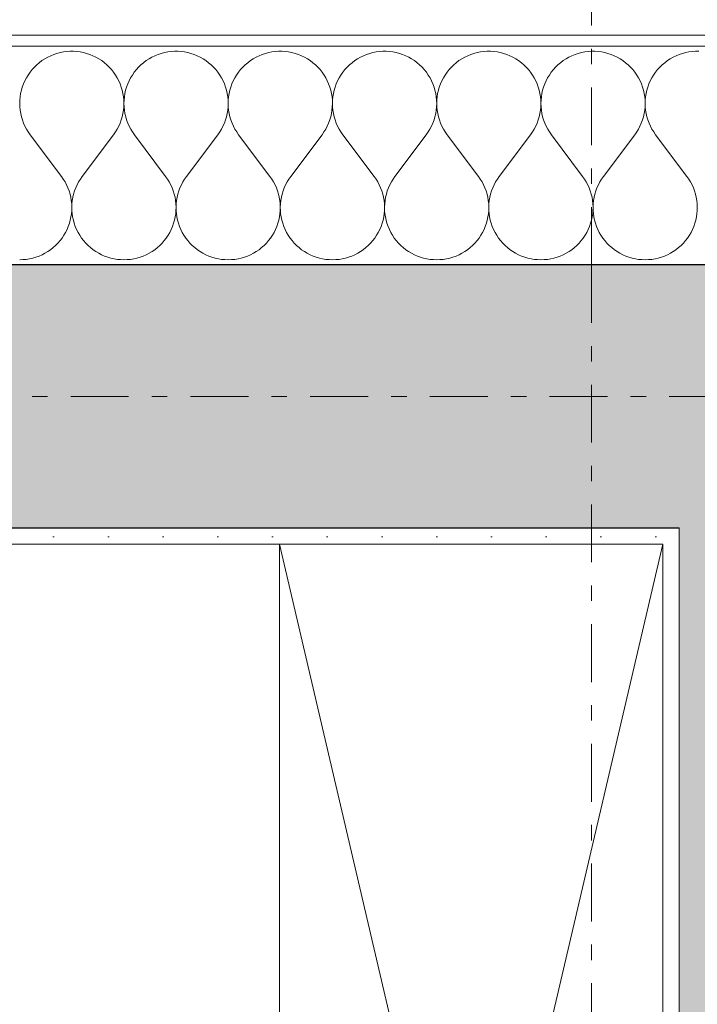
# Model space of a CAD drawing. Extents: x 100 to 2982, y 37 to 2050.
# Tile 112 of 130: x 1646 to 1707, y 1734 to 1824. Entities that reach past the tile are written whole.
import ezdxf
from ezdxf.xclip import XClip

# ---------------------------------------------------------------- set-up
doc = ezdxf.new("R2010")
doc.units = 0
doc.header["$MEASUREMENT"] = 0
doc.header["$XCLIPFRAME"] = 0
doc.linetypes.add('Przerywana podwójnie', pattern=[54.680554, 26.458333, -10.583333, 7.055556, -10.583333])
for name, color, linetype in [('330-W Wyposażenie', 7, 'Continuous'), ('410-K Osie', 7, 'Continuous'), ('420-K Ściany', 7, 'Continuous'), ('820-G Rysunki Obrazki', 7, 'Continuous'), ('A_ŚCIANY NOŚNE', 7, 'Continuous')]:
    doc.layers.add(name, color=color, linetype=linetype)
pattern_1 = [(0, (-18316.349, -206.5255), (0, 8.660254), [0, -5]), (0, (-18313.849, -202.195), (0, 8.660254), [0, -5])]

# ---------------------------------------------------------------- blocks, each defined once
blk = doc.blocks.new('*X25')
at = {"layer": '420-K Ściany', "color": 174, "linetype": 'Continuous', "lineweight": 5, "ltscale": 0.2}
for p, q in [((1648.388, 1820.624), (1648.113, 1820.492)), ((1648.672, 1820.739), (1648.388, 1820.624)), ((1648.962, 1820.835), (1648.672, 1820.739)), ((1649.257, 1820.913), (1648.962, 1820.835)), ((1649.557, 1820.972), (1649.257, 1820.913)), ((1649.86, 1821.011), (1649.557, 1820.972)), ((1650.165, 1821.03), (1649.86, 1821.011)), ((1650.471, 1821.03), (1650.165, 1821.03)), ((1650.776, 1821.011), (1650.471, 1821.03)), ((1651.079, 1820.972), (1650.776, 1821.011)), ((1651.379, 1820.913), (1651.079, 1820.972)), ((1651.674, 1820.835), (1651.379, 1820.913)), ((1651.964, 1820.739), (1651.674, 1820.835)), ((1652.247, 1820.624), (1651.964, 1820.739)), ((1652.523, 1820.492), (1652.247, 1820.624)), ((1657.912, 1820.624), (1657.637, 1820.492)), ((1658.195, 1820.739), (1657.912, 1820.624)), ((1658.485, 1820.835), (1658.195, 1820.739)), ((1658.781, 1820.913), (1658.485, 1820.835)), ((1659.081, 1820.972), (1658.781, 1820.913)), ((1659.384, 1821.011), (1659.081, 1820.972)), ((1659.689, 1821.03), (1659.384, 1821.011)), ((1659.994, 1821.03), (1659.689, 1821.03)), ((1660.299, 1821.011), (1659.994, 1821.03)), ((1660.602, 1820.972), (1660.299, 1821.011)), ((1660.902, 1820.913), (1660.602, 1820.972)), ((1661.198, 1820.835), (1660.902, 1820.913)), ((1661.488, 1820.739), (1661.198, 1820.835)), ((1661.771, 1820.624), (1661.488, 1820.739)), ((1662.046, 1820.492), (1661.771, 1820.624)), ((1667.436, 1820.624), (1667.161, 1820.492)), ((1667.719, 1820.739), (1667.436, 1820.624)), ((1668.009, 1820.835), (1667.719, 1820.739)), ((1668.305, 1820.913), (1668.009, 1820.835)), ((1668.605, 1820.972), (1668.305, 1820.913)), ((1668.908, 1821.011), (1668.605, 1820.972)), ((1669.213, 1821.03), (1668.908, 1821.011)), ((1669.518, 1821.03), (1669.213, 1821.03)), ((1669.823, 1821.011), (1669.518, 1821.03)), ((1670.126, 1820.972), (1669.823, 1821.011)), ((1670.426, 1820.913), (1670.126, 1820.972)), ((1670.722, 1820.835), (1670.426, 1820.913)), ((1671.012, 1820.739), (1670.722, 1820.835)), ((1671.295, 1820.624), (1671.012, 1820.739)), ((1671.57, 1820.492), (1671.295, 1820.624)), ((1676.96, 1820.624), (1676.685, 1820.492)), ((1677.243, 1820.739), (1676.96, 1820.624)), ((1677.533, 1820.835), (1677.243, 1820.739)), ((1677.829, 1820.913), (1677.533, 1820.835)), ((1678.128, 1820.972), (1677.829, 1820.913)), ((1678.431, 1821.011), (1678.128, 1820.972)), ((1678.736, 1821.03), (1678.431, 1821.011)), ((1679.042, 1821.03), (1678.736, 1821.03)), ((1679.347, 1821.011), (1679.042, 1821.03)), ((1679.65, 1820.972), (1679.347, 1821.011)), ((1679.95, 1820.913), (1679.65, 1820.972)), ((1680.246, 1820.835), (1679.95, 1820.913)), ((1680.536, 1820.739), (1680.246, 1820.835)), ((1680.819, 1820.624), (1680.536, 1820.739)), ((1681.094, 1820.492), (1680.819, 1820.624)), ((1686.484, 1820.624), (1686.208, 1820.492)), ((1686.767, 1820.739), (1686.484, 1820.624)), ((1687.057, 1820.835), (1686.767, 1820.739)), ((1687.352, 1820.913), (1687.057, 1820.835)), ((1687.652, 1820.972), (1687.352, 1820.913)), ((1687.955, 1821.011), (1687.652, 1820.972)), ((1688.26, 1821.03), (1687.955, 1821.011)), ((1688.566, 1821.03), (1688.26, 1821.03)), ((1688.871, 1821.011), (1688.566, 1821.03)), ((1689.174, 1820.972), (1688.871, 1821.011)), ((1689.474, 1820.913), (1689.174, 1820.972)), ((1689.769, 1820.835), (1689.474, 1820.913)), ((1690.059, 1820.739), (1689.769, 1820.835)), ((1690.343, 1820.624), (1690.059, 1820.739)), ((1690.618, 1820.492), (1690.343, 1820.624)), ((1696.007, 1820.624), (1695.732, 1820.492)), ((1696.291, 1820.739), (1696.007, 1820.624)), ((1696.581, 1820.835), (1696.291, 1820.739)), ((1696.876, 1820.913), (1696.581, 1820.835)), ((1697.176, 1820.972), (1696.876, 1820.913)), ((1697.479, 1821.011), (1697.176, 1820.972)), ((1697.784, 1821.03), (1697.479, 1821.011)), ((1698.09, 1821.03), (1697.784, 1821.03)), ((1698.395, 1821.011), (1698.09, 1821.03)), ((1698.698, 1820.972), (1698.395, 1821.011)), ((1698.998, 1820.913), (1698.698, 1820.972)), ((1699.293, 1820.835), (1698.998, 1820.913)), ((1699.583, 1820.739), (1699.293, 1820.835)), ((1699.866, 1820.624), (1699.583, 1820.739)), ((1700.142, 1820.492), (1699.866, 1820.624)), ((1705.531, 1820.624), (1705.256, 1820.492)), ((1705.814, 1820.739), (1705.531, 1820.624)), ((1706.104, 1820.835), (1705.814, 1820.739)), ((1706.4, 1820.913), (1706.104, 1820.835)), ((1706.7, 1820.972), (1706.4, 1820.913)), ((1707.003, 1821.011), (1706.7, 1820.972)), ((1707.308, 1821.03), (1707.003, 1821.011)), ((1707.613, 1821.03), (1707.308, 1821.03)), ((1647.114, 1819.793), (1646.894, 1819.581)), ((1647.346, 1819.992), (1647.114, 1819.793)), ((1647.591, 1820.175), (1647.346, 1819.992)), ((1647.847, 1820.341), (1647.591, 1820.175)), ((1648.113, 1820.492), (1647.847, 1820.341)), ((1652.789, 1820.341), (1652.523, 1820.492)), ((1653.045, 1820.175), (1652.789, 1820.341)), ((1653.289, 1819.992), (1653.045, 1820.175)), ((1653.522, 1819.793), (1653.289, 1819.992)), ((1653.741, 1819.581), (1653.522, 1819.793)), ((1656.637, 1819.793), (1656.418, 1819.581)), ((1656.87, 1819.992), (1656.637, 1819.793)), ((1657.115, 1820.175), (1656.87, 1819.992)), ((1657.371, 1820.341), (1657.115, 1820.175)), ((1657.637, 1820.492), (1657.371, 1820.341)), ((1662.313, 1820.341), (1662.046, 1820.492)), ((1662.569, 1820.175), (1662.313, 1820.341)), ((1662.813, 1819.992), (1662.569, 1820.175)), ((1663.046, 1819.793), (1662.813, 1819.992)), ((1663.265, 1819.581), (1663.046, 1819.793)), ((1666.161, 1819.793), (1665.942, 1819.581)), ((1666.394, 1819.992), (1666.161, 1819.793)), ((1666.639, 1820.175), (1666.394, 1819.992)), ((1666.895, 1820.341), (1666.639, 1820.175)), ((1667.161, 1820.492), (1666.895, 1820.341)), ((1671.836, 1820.341), (1671.57, 1820.492)), ((1672.092, 1820.175), (1671.836, 1820.341)), ((1672.337, 1819.992), (1672.092, 1820.175)), ((1672.57, 1819.793), (1672.337, 1819.992)), ((1672.789, 1819.581), (1672.57, 1819.793)), ((1675.685, 1819.793), (1675.466, 1819.581)), ((1675.918, 1819.992), (1675.685, 1819.793)), ((1676.162, 1820.175), (1675.918, 1819.992)), ((1676.418, 1820.341), (1676.162, 1820.175)), ((1676.685, 1820.492), (1676.418, 1820.341)), ((1681.36, 1820.341), (1681.094, 1820.492)), ((1681.616, 1820.175), (1681.36, 1820.341)), ((1681.861, 1819.992), (1681.616, 1820.175)), ((1682.093, 1819.793), (1681.861, 1819.992)), ((1682.313, 1819.581), (1682.093, 1819.793)), ((1685.209, 1819.793), (1684.99, 1819.581)), ((1685.441, 1819.992), (1685.209, 1819.793)), ((1685.686, 1820.175), (1685.441, 1819.992)), ((1685.942, 1820.341), (1685.686, 1820.175)), ((1686.208, 1820.492), (1685.942, 1820.341)), ((1690.884, 1820.341), (1690.618, 1820.492)), ((1691.14, 1820.175), (1690.884, 1820.341)), ((1691.385, 1819.992), (1691.14, 1820.175)), ((1691.617, 1819.793), (1691.385, 1819.992)), ((1691.837, 1819.581), (1691.617, 1819.793)), ((1694.733, 1819.793), (1694.513, 1819.581)), ((1694.965, 1819.992), (1694.733, 1819.793)), ((1695.21, 1820.175), (1694.965, 1819.992)), ((1695.466, 1820.341), (1695.21, 1820.175)), ((1695.732, 1820.492), (1695.466, 1820.341)), ((1700.408, 1820.341), (1700.142, 1820.492)), ((1700.664, 1820.175), (1700.408, 1820.341)), ((1700.909, 1819.992), (1700.664, 1820.175)), ((1701.141, 1819.793), (1700.909, 1819.992)), ((1701.36, 1819.581), (1701.141, 1819.793)), ((1704.256, 1819.793), (1704.037, 1819.581)), ((1704.489, 1819.992), (1704.256, 1819.793)), ((1704.734, 1820.175), (1704.489, 1819.992)), ((1704.99, 1820.341), (1704.734, 1820.175)), ((1705.256, 1820.492), (1704.99, 1820.341)), ((1646.324, 1818.864), (1646.166, 1818.603)), ((1646.499, 1819.115), (1646.324, 1818.864)), ((1646.689, 1819.354), (1646.499, 1819.115)), ((1646.894, 1819.581), (1646.689, 1819.354)), ((1653.947, 1819.354), (1653.741, 1819.581)), ((1654.137, 1819.115), (1653.947, 1819.354)), ((1654.311, 1818.864), (1654.137, 1819.115)), ((1654.47, 1818.603), (1654.311, 1818.864)), ((1655.848, 1818.864), (1655.69, 1818.603)), ((1656.023, 1819.115), (1655.848, 1818.864)), ((1656.213, 1819.354), (1656.023, 1819.115)), ((1656.418, 1819.581), (1656.213, 1819.354)), ((1663.47, 1819.354), (1663.265, 1819.581)), ((1663.661, 1819.115), (1663.47, 1819.354)), ((1663.835, 1818.864), (1663.661, 1819.115)), ((1663.993, 1818.603), (1663.835, 1818.864)), ((1665.372, 1818.864), (1665.214, 1818.603)), ((1665.546, 1819.115), (1665.372, 1818.864)), ((1665.737, 1819.354), (1665.546, 1819.115)), ((1665.942, 1819.581), (1665.737, 1819.354)), ((1672.994, 1819.354), (1672.789, 1819.581)), ((1673.185, 1819.115), (1672.994, 1819.354)), ((1673.359, 1818.864), (1673.185, 1819.115)), ((1673.517, 1818.603), (1673.359, 1818.864)), ((1674.896, 1818.864), (1674.737, 1818.603)), ((1675.07, 1819.115), (1674.896, 1818.864)), ((1675.26, 1819.354), (1675.07, 1819.115)), ((1675.466, 1819.581), (1675.26, 1819.354)), ((1682.518, 1819.354), (1682.313, 1819.581)), ((1682.708, 1819.115), (1682.518, 1819.354)), ((1682.883, 1818.864), (1682.708, 1819.115)), ((1683.041, 1818.603), (1682.883, 1818.864)), ((1684.419, 1818.864), (1684.261, 1818.603)), ((1684.594, 1819.115), (1684.419, 1818.864)), ((1684.784, 1819.354), (1684.594, 1819.115)), ((1684.99, 1819.581), (1684.784, 1819.354)), ((1692.042, 1819.354), (1691.837, 1819.581)), ((1692.232, 1819.115), (1692.042, 1819.354)), ((1692.407, 1818.864), (1692.232, 1819.115)), ((1692.565, 1818.603), (1692.407, 1818.864)), ((1693.943, 1818.864), (1693.785, 1818.603)), ((1694.118, 1819.115), (1693.943, 1818.864)), ((1694.308, 1819.354), (1694.118, 1819.115)), ((1694.513, 1819.581), (1694.308, 1819.354)), ((1701.566, 1819.354), (1701.36, 1819.581)), ((1701.756, 1819.115), (1701.566, 1819.354)), ((1701.931, 1818.864), (1701.756, 1819.115)), ((1702.089, 1818.603), (1701.931, 1818.864)), ((1703.467, 1818.864), (1703.309, 1818.603)), ((1703.642, 1819.115), (1703.467, 1818.864)), ((1703.832, 1819.354), (1703.642, 1819.115)), ((1704.037, 1819.581), (1703.832, 1819.354)), ((1645.902, 1818.052), (1645.796, 1817.765)), ((1646.025, 1818.332), (1645.902, 1818.052)), ((1646.166, 1818.603), (1646.025, 1818.332)), ((1654.611, 1818.332), (1654.47, 1818.603)), ((1654.734, 1818.052), (1654.611, 1818.332)), ((1654.839, 1817.765), (1654.734, 1818.052)), ((1655.425, 1818.052), (1655.32, 1817.765)), ((1655.549, 1818.332), (1655.425, 1818.052)), ((1655.69, 1818.603), (1655.549, 1818.332)), ((1664.134, 1818.332), (1663.993, 1818.603)), ((1664.258, 1818.052), (1664.134, 1818.332)), ((1664.363, 1817.765), (1664.258, 1818.052)), ((1664.949, 1818.052), (1664.844, 1817.765)), ((1665.073, 1818.332), (1664.949, 1818.052)), ((1665.214, 1818.603), (1665.073, 1818.332)), ((1673.658, 1818.332), (1673.517, 1818.603)), ((1673.782, 1818.052), (1673.658, 1818.332)), ((1673.887, 1817.765), (1673.782, 1818.052)), ((1674.473, 1818.052), (1674.368, 1817.765)), ((1674.596, 1818.332), (1674.473, 1818.052)), ((1674.737, 1818.603), (1674.596, 1818.332)), ((1683.182, 1818.332), (1683.041, 1818.603)), ((1683.305, 1818.052), (1683.182, 1818.332)), ((1683.411, 1817.765), (1683.305, 1818.052)), ((1683.997, 1818.052), (1683.892, 1817.765)), ((1684.12, 1818.332), (1683.997, 1818.052)), ((1684.261, 1818.603), (1684.12, 1818.332)), ((1692.706, 1818.332), (1692.565, 1818.603)), ((1692.829, 1818.052), (1692.706, 1818.332)), ((1692.934, 1817.765), (1692.829, 1818.052)), ((1693.521, 1818.052), (1693.416, 1817.765)), ((1693.644, 1818.332), (1693.521, 1818.052)), ((1693.785, 1818.603), (1693.644, 1818.332)), ((1702.23, 1818.332), (1702.089, 1818.603)), ((1702.353, 1818.052), (1702.23, 1818.332)), ((1702.458, 1817.765), (1702.353, 1818.052)), ((1703.045, 1818.052), (1702.939, 1817.765)), ((1703.168, 1818.332), (1703.045, 1818.052)), ((1703.309, 1818.603), (1703.168, 1818.332)), ((1645.642, 1817.174), (1645.594, 1816.872)), ((1645.71, 1817.472), (1645.642, 1817.174)), ((1645.796, 1817.765), (1645.71, 1817.472)), ((1654.926, 1817.472), (1654.839, 1817.765)), ((1654.993, 1817.174), (1654.926, 1817.472)), ((1655.042, 1816.872), (1654.993, 1817.174)), ((1655.166, 1817.174), (1655.118, 1816.872)), ((1655.234, 1817.472), (1655.166, 1817.174)), ((1655.32, 1817.765), (1655.234, 1817.472)), ((1664.449, 1817.472), (1664.363, 1817.765)), ((1664.517, 1817.174), (1664.449, 1817.472)), ((1664.565, 1816.872), (1664.517, 1817.174)), ((1664.69, 1817.174), (1664.642, 1816.872)), ((1664.758, 1817.472), (1664.69, 1817.174)), ((1664.844, 1817.765), (1664.758, 1817.472)), ((1673.973, 1817.472), (1673.887, 1817.765)), ((1674.041, 1817.174), (1673.973, 1817.472)), ((1674.089, 1816.872), (1674.041, 1817.174)), ((1674.214, 1817.174), (1674.165, 1816.872)), ((1674.281, 1817.472), (1674.214, 1817.174)), ((1674.368, 1817.765), (1674.281, 1817.472)), ((1683.497, 1817.472), (1683.411, 1817.765)), ((1683.565, 1817.174), (1683.497, 1817.472)), ((1683.613, 1816.872), (1683.565, 1817.174)), ((1683.738, 1817.174), (1683.689, 1816.872)), ((1683.805, 1817.472), (1683.738, 1817.174)), ((1683.892, 1817.765), (1683.805, 1817.472)), ((1693.021, 1817.472), (1692.934, 1817.765)), ((1693.088, 1817.174), (1693.021, 1817.472)), ((1693.137, 1816.872), (1693.088, 1817.174)), ((1693.261, 1817.174), (1693.213, 1816.872)), ((1693.329, 1817.472), (1693.261, 1817.174)), ((1693.416, 1817.765), (1693.329, 1817.472)), ((1702.545, 1817.472), (1702.458, 1817.765)), ((1702.612, 1817.174), (1702.545, 1817.472)), ((1702.661, 1816.872), (1702.612, 1817.174)), ((1702.785, 1817.174), (1702.737, 1816.872)), ((1702.853, 1817.472), (1702.785, 1817.174)), ((1702.939, 1817.765), (1702.853, 1817.472)), ((1645.565, 1816.568), (1645.556, 1816.263)), ((1645.556, 1816.263), (1645.566, 1815.957)), ((1645.594, 1816.872), (1645.565, 1816.568)), ((1655.07, 1816.568), (1655.042, 1816.872)), ((1655.069, 1815.957), (1655.08, 1816.263)), ((1655.08, 1816.263), (1655.07, 1816.568)), ((1655.089, 1816.568), (1655.08, 1816.263)), ((1655.08, 1816.263), (1655.09, 1815.957)), ((1655.118, 1816.872), (1655.089, 1816.568)), ((1664.594, 1816.568), (1664.565, 1816.872)), ((1664.593, 1815.957), (1664.604, 1816.263)), ((1664.604, 1816.263), (1664.594, 1816.568)), ((1664.613, 1816.568), (1664.604, 1816.263)), ((1664.604, 1816.263), (1664.614, 1815.957)), ((1664.642, 1816.872), (1664.613, 1816.568)), ((1674.118, 1816.568), (1674.089, 1816.872)), ((1674.117, 1815.957), (1674.127, 1816.263)), ((1674.127, 1816.263), (1674.118, 1816.568)), ((1674.137, 1816.568), (1674.127, 1816.263)), ((1674.127, 1816.263), (1674.138, 1815.957)), ((1674.165, 1816.872), (1674.137, 1816.568)), ((1683.642, 1816.568), (1683.613, 1816.872)), ((1683.641, 1815.957), (1683.651, 1816.263)), ((1683.651, 1816.263), (1683.642, 1816.568)), ((1683.66, 1816.568), (1683.651, 1816.263)), ((1683.651, 1816.263), (1683.661, 1815.957)), ((1683.689, 1816.872), (1683.66, 1816.568)), ((1693.166, 1816.568), (1693.137, 1816.872)), ((1693.165, 1815.957), (1693.175, 1816.263)), ((1693.175, 1816.263), (1693.166, 1816.568)), ((1693.184, 1816.568), (1693.175, 1816.263)), ((1693.175, 1816.263), (1693.185, 1815.957)), ((1693.213, 1816.872), (1693.184, 1816.568)), ((1702.689, 1816.568), (1702.661, 1816.872)), ((1702.688, 1815.957), (1702.699, 1816.263)), ((1702.699, 1816.263), (1702.689, 1816.568)), ((1702.708, 1816.568), (1702.699, 1816.263)), ((1702.699, 1816.263), (1702.709, 1815.957)), ((1702.737, 1816.872), (1702.708, 1816.568)), ((1645.566, 1815.957), (1645.596, 1815.653)), ((1645.596, 1815.653), (1645.645, 1815.352)), ((1645.645, 1815.352), (1645.714, 1815.054)), ((1654.922, 1815.054), (1654.99, 1815.352)), ((1654.99, 1815.352), (1655.04, 1815.653)), ((1655.04, 1815.653), (1655.069, 1815.957)), ((1655.09, 1815.957), (1655.12, 1815.653)), ((1655.12, 1815.653), (1655.169, 1815.352)), ((1655.169, 1815.352), (1655.238, 1815.054)), ((1664.445, 1815.054), (1664.514, 1815.352)), ((1664.514, 1815.352), (1664.563, 1815.653)), ((1664.563, 1815.653), (1664.593, 1815.957)), ((1664.614, 1815.957), (1664.644, 1815.653)), ((1664.644, 1815.653), (1664.693, 1815.352)), ((1664.693, 1815.352), (1664.762, 1815.054)), ((1673.969, 1815.054), (1674.038, 1815.352)), ((1674.038, 1815.352), (1674.087, 1815.653)), ((1674.087, 1815.653), (1674.117, 1815.957)), ((1674.138, 1815.957), (1674.168, 1815.653)), ((1674.168, 1815.653), (1674.217, 1815.352)), ((1674.217, 1815.352), (1674.285, 1815.054)), ((1683.493, 1815.054), (1683.562, 1815.352)), ((1683.562, 1815.352), (1683.611, 1815.653)), ((1683.611, 1815.653), (1683.641, 1815.957)), ((1683.661, 1815.957), (1683.691, 1815.653)), ((1683.691, 1815.653), (1683.741, 1815.352)), ((1683.741, 1815.352), (1683.809, 1815.054)), ((1693.017, 1815.054), (1693.085, 1815.352)), ((1693.085, 1815.352), (1693.135, 1815.653)), ((1693.135, 1815.653), (1693.165, 1815.957)), ((1693.185, 1815.957), (1693.215, 1815.653)), ((1693.215, 1815.653), (1693.264, 1815.352)), ((1693.264, 1815.352), (1693.333, 1815.054)), ((1702.541, 1815.054), (1702.609, 1815.352)), ((1702.609, 1815.352), (1702.659, 1815.653)), ((1702.659, 1815.653), (1702.688, 1815.957)), ((1702.709, 1815.957), (1702.739, 1815.653)), ((1702.739, 1815.653), (1702.788, 1815.352)), ((1702.788, 1815.352), (1702.857, 1815.054)), ((1645.714, 1815.054), (1645.802, 1814.761)), ((1645.802, 1814.761), (1645.908, 1814.475)), ((1645.908, 1814.475), (1646.032, 1814.195)), ((1654.604, 1814.195), (1654.728, 1814.475)), ((1654.728, 1814.475), (1654.834, 1814.761)), ((1654.834, 1814.761), (1654.922, 1815.054)), ((1655.238, 1815.054), (1655.325, 1814.761)), ((1655.325, 1814.761), (1655.431, 1814.475)), ((1655.431, 1814.475), (1655.556, 1814.195)), ((1664.127, 1814.195), (1664.252, 1814.475)), ((1664.252, 1814.475), (1664.358, 1814.761)), ((1664.358, 1814.761), (1664.445, 1815.054)), ((1664.762, 1815.054), (1664.849, 1814.761)), ((1664.849, 1814.761), (1664.955, 1814.475)), ((1664.955, 1814.475), (1665.08, 1814.195)), ((1673.651, 1814.195), (1673.776, 1814.475)), ((1673.776, 1814.475), (1673.882, 1814.761)), ((1673.882, 1814.761), (1673.969, 1815.054)), ((1674.285, 1815.054), (1674.373, 1814.761)), ((1674.373, 1814.761), (1674.479, 1814.475)), ((1674.479, 1814.475), (1674.603, 1814.195)), ((1683.175, 1814.195), (1683.299, 1814.475)), ((1683.299, 1814.475), (1683.406, 1814.761)), ((1683.406, 1814.761), (1683.493, 1815.054)), ((1683.809, 1815.054), (1683.897, 1814.761)), ((1683.897, 1814.761), (1684.003, 1814.475)), ((1684.003, 1814.475), (1684.127, 1814.195)), ((1692.699, 1814.195), (1692.823, 1814.475)), ((1692.823, 1814.475), (1692.929, 1814.761)), ((1692.929, 1814.761), (1693.017, 1815.054)), ((1693.333, 1815.054), (1693.421, 1814.761)), ((1693.421, 1814.761), (1693.527, 1814.475)), ((1693.527, 1814.475), (1693.651, 1814.195)), ((1702.223, 1814.195), (1702.347, 1814.475)), ((1702.347, 1814.475), (1702.453, 1814.761)), ((1702.453, 1814.761), (1702.541, 1815.054)), ((1702.857, 1815.054), (1702.944, 1814.761)), ((1702.944, 1814.761), (1703.051, 1814.475)), ((1703.051, 1814.475), (1703.175, 1814.195)), ((1646.032, 1814.195), (1646.174, 1813.925)), ((1646.174, 1813.925), (1646.333, 1813.664)), ((1646.333, 1813.664), (1646.508, 1813.414)), ((1646.508, 1813.414), (1649.365, 1809.604)), ((1654.127, 1813.414), (1651.27, 1809.604)), ((1654.127, 1813.414), (1654.303, 1813.664)), ((1654.303, 1813.664), (1654.462, 1813.925)), ((1654.462, 1813.925), (1654.604, 1814.195)), ((1655.556, 1814.195), (1655.698, 1813.925)), ((1655.698, 1813.925), (1655.857, 1813.664)), ((1655.857, 1813.664), (1656.032, 1813.414)), ((1656.032, 1813.414), (1658.889, 1809.604)), ((1663.651, 1813.414), (1660.794, 1809.604)), ((1663.651, 1813.414), (1663.827, 1813.664)), ((1663.827, 1813.664), (1663.986, 1813.925)), ((1663.986, 1813.925), (1664.127, 1814.195)), ((1665.08, 1814.195), (1665.221, 1813.925)), ((1665.221, 1813.925), (1665.38, 1813.664)), ((1665.38, 1813.664), (1665.556, 1813.414)), ((1665.556, 1813.414), (1668.413, 1809.604)), ((1673.175, 1813.414), (1670.318, 1809.604)), ((1673.175, 1813.414), (1673.35, 1813.664)), ((1673.35, 1813.664), (1673.509, 1813.925)), ((1673.509, 1813.925), (1673.651, 1814.195)), ((1674.603, 1814.195), (1674.745, 1813.925)), ((1674.745, 1813.925), (1674.904, 1813.664)), ((1674.904, 1813.664), (1675.08, 1813.414)), ((1675.08, 1813.414), (1677.937, 1809.604)), ((1682.699, 1813.414), (1679.842, 1809.604)), ((1682.699, 1813.414), (1682.874, 1813.664)), ((1682.874, 1813.664), (1683.033, 1813.925)), ((1683.033, 1813.925), (1683.175, 1814.195)), ((1684.127, 1814.195), (1684.269, 1813.925)), ((1684.269, 1813.925), (1684.428, 1813.664)), ((1684.428, 1813.664), (1684.604, 1813.414)), ((1684.604, 1813.414), (1687.461, 1809.604)), ((1692.223, 1813.414), (1689.365, 1809.604)), ((1692.223, 1813.414), (1692.398, 1813.664)), ((1692.398, 1813.664), (1692.557, 1813.925)), ((1692.557, 1813.925), (1692.699, 1814.195)), ((1693.651, 1814.195), (1693.793, 1813.925)), ((1693.793, 1813.925), (1693.952, 1813.664)), ((1693.952, 1813.664), (1694.127, 1813.414)), ((1694.127, 1813.414), (1696.984, 1809.604)), ((1701.746, 1813.414), (1698.889, 1809.604)), ((1701.746, 1813.414), (1701.922, 1813.664)), ((1701.922, 1813.664), (1702.081, 1813.925)), ((1702.081, 1813.925), (1702.223, 1814.195)), ((1703.175, 1814.195), (1703.317, 1813.925)), ((1703.317, 1813.925), (1703.476, 1813.664)), ((1703.476, 1813.664), (1703.651, 1813.414)), ((1703.651, 1813.414), (1706.508, 1809.604)), ((1649.538, 1809.358), (1649.365, 1809.604)), ((1649.696, 1809.101), (1649.538, 1809.358)), ((1649.836, 1808.834), (1649.696, 1809.101)), ((1650.94, 1809.101), (1650.8, 1808.834)), ((1651.097, 1809.358), (1650.94, 1809.101)), ((1651.27, 1809.604), (1651.097, 1809.358)), ((1659.062, 1809.358), (1658.889, 1809.604)), ((1659.219, 1809.101), (1659.062, 1809.358)), ((1659.36, 1808.834), (1659.219, 1809.101)), ((1660.464, 1809.101), (1660.323, 1808.834)), ((1660.621, 1809.358), (1660.464, 1809.101)), ((1660.794, 1809.604), (1660.621, 1809.358)), ((1668.586, 1809.358), (1668.413, 1809.604)), ((1668.743, 1809.101), (1668.586, 1809.358)), ((1668.884, 1808.834), (1668.743, 1809.101)), ((1669.988, 1809.101), (1669.847, 1808.834)), ((1670.145, 1809.358), (1669.988, 1809.101)), ((1670.318, 1809.604), (1670.145, 1809.358)), ((1678.11, 1809.358), (1677.937, 1809.604)), ((1678.267, 1809.101), (1678.11, 1809.358)), ((1678.407, 1808.834), (1678.267, 1809.101)), ((1679.512, 1809.101), (1679.371, 1808.834)), ((1679.669, 1809.358), (1679.512, 1809.101)), ((1679.842, 1809.604), (1679.669, 1809.358)), ((1687.634, 1809.358), (1687.461, 1809.604)), ((1687.791, 1809.101), (1687.634, 1809.358)), ((1687.931, 1808.834), (1687.791, 1809.101)), ((1689.035, 1809.101), (1688.895, 1808.834)), ((1689.192, 1809.358), (1689.035, 1809.101)), ((1689.365, 1809.604), (1689.192, 1809.358)), ((1697.157, 1809.358), (1696.984, 1809.604)), ((1697.315, 1809.101), (1697.157, 1809.358)), ((1697.455, 1808.834), (1697.315, 1809.101)), ((1698.559, 1809.101), (1698.419, 1808.834)), ((1698.716, 1809.358), (1698.559, 1809.101)), ((1698.889, 1809.604), (1698.716, 1809.358)), ((1706.681, 1809.358), (1706.508, 1809.604)), ((1706.838, 1809.101), (1706.681, 1809.358)), ((1706.979, 1808.834), (1706.838, 1809.101)), ((1649.959, 1808.559), (1649.836, 1808.834)), ((1650.065, 1808.277), (1649.959, 1808.559)), ((1650.153, 1807.989), (1650.065, 1808.277)), ((1650.57, 1808.277), (1650.483, 1807.989)), ((1650.676, 1808.559), (1650.57, 1808.277)), ((1650.8, 1808.834), (1650.676, 1808.559)), ((1659.483, 1808.559), (1659.36, 1808.834)), ((1659.589, 1808.277), (1659.483, 1808.559)), ((1659.677, 1807.989), (1659.589, 1808.277)), ((1660.094, 1808.277), (1660.006, 1807.989)), ((1660.2, 1808.559), (1660.094, 1808.277)), ((1660.323, 1808.834), (1660.2, 1808.559)), ((1669.007, 1808.559), (1668.884, 1808.834)), ((1669.113, 1808.277), (1669.007, 1808.559)), ((1669.201, 1807.989), (1669.113, 1808.277)), ((1669.618, 1808.277), (1669.53, 1807.989)), ((1669.724, 1808.559), (1669.618, 1808.277)), ((1669.847, 1808.834), (1669.724, 1808.559)), ((1678.531, 1808.559), (1678.407, 1808.834)), ((1678.637, 1808.277), (1678.531, 1808.559)), ((1678.724, 1807.989), (1678.637, 1808.277)), ((1679.142, 1808.277), (1679.054, 1807.989)), ((1679.248, 1808.559), (1679.142, 1808.277)), ((1679.371, 1808.834), (1679.248, 1808.559)), ((1688.055, 1808.559), (1687.931, 1808.834)), ((1688.16, 1808.277), (1688.055, 1808.559)), ((1688.248, 1807.989), (1688.16, 1808.277)), ((1688.666, 1808.277), (1688.578, 1807.989)), ((1688.771, 1808.559), (1688.666, 1808.277)), ((1688.895, 1808.834), (1688.771, 1808.559)), ((1697.578, 1808.559), (1697.455, 1808.834)), ((1697.684, 1808.277), (1697.578, 1808.559)), ((1697.772, 1807.989), (1697.684, 1808.277)), ((1698.189, 1808.277), (1698.102, 1807.989)), ((1698.295, 1808.559), (1698.189, 1808.277)), ((1698.419, 1808.834), (1698.295, 1808.559)), ((1707.102, 1808.559), (1706.979, 1808.834)), ((1707.208, 1808.277), (1707.102, 1808.559)), ((1707.296, 1807.989), (1707.208, 1808.277)), ((1650.222, 1807.696), (1650.153, 1807.989)), ((1650.273, 1807.399), (1650.222, 1807.696)), ((1650.305, 1807.1), (1650.273, 1807.399)), ((1650.363, 1807.399), (1650.331, 1807.1)), ((1650.413, 1807.696), (1650.363, 1807.399)), ((1650.483, 1807.989), (1650.413, 1807.696)), ((1659.746, 1807.696), (1659.677, 1807.989)), ((1659.797, 1807.399), (1659.746, 1807.696)), ((1659.829, 1807.1), (1659.797, 1807.399)), ((1659.886, 1807.399), (1659.855, 1807.1)), ((1659.937, 1807.696), (1659.886, 1807.399)), ((1660.006, 1807.989), (1659.937, 1807.696)), ((1669.27, 1807.696), (1669.201, 1807.989)), ((1669.321, 1807.399), (1669.27, 1807.696)), ((1669.352, 1807.1), (1669.321, 1807.399)), ((1669.41, 1807.399), (1669.378, 1807.1)), ((1669.461, 1807.696), (1669.41, 1807.399)), ((1669.53, 1807.989), (1669.461, 1807.696)), ((1678.794, 1807.696), (1678.724, 1807.989)), ((1678.844, 1807.399), (1678.794, 1807.696)), ((1678.876, 1807.1), (1678.844, 1807.399)), ((1678.934, 1807.399), (1678.902, 1807.1)), ((1678.985, 1807.696), (1678.934, 1807.399)), ((1679.054, 1807.989), (1678.985, 1807.696)), ((1688.318, 1807.696), (1688.248, 1807.989)), ((1688.368, 1807.399), (1688.318, 1807.696)), ((1688.4, 1807.1), (1688.368, 1807.399)), ((1688.458, 1807.399), (1688.426, 1807.1)), ((1688.509, 1807.696), (1688.458, 1807.399)), ((1688.578, 1807.989), (1688.509, 1807.696)), ((1697.841, 1807.696), (1697.772, 1807.989)), ((1697.892, 1807.399), (1697.841, 1807.696)), ((1697.924, 1807.1), (1697.892, 1807.399)), ((1697.982, 1807.399), (1697.95, 1807.1)), ((1698.032, 1807.696), (1697.982, 1807.399)), ((1698.102, 1807.989), (1698.032, 1807.696)), ((1707.365, 1807.696), (1707.296, 1807.989)), ((1707.416, 1807.399), (1707.365, 1807.696)), ((1707.448, 1807.1), (1707.416, 1807.399)), ((1650.286, 1806.197), (1650.311, 1806.497)), ((1650.318, 1806.799), (1650.305, 1807.1)), ((1650.311, 1806.497), (1650.318, 1806.799)), ((1650.331, 1807.1), (1650.318, 1806.799)), ((1650.318, 1806.799), (1650.324, 1806.497)), ((1650.324, 1806.497), (1650.35, 1806.197)), ((1659.81, 1806.197), (1659.835, 1806.497)), ((1659.841, 1806.799), (1659.829, 1807.1)), ((1659.835, 1806.497), (1659.841, 1806.799)), ((1659.855, 1807.1), (1659.842, 1806.799)), ((1659.842, 1806.799), (1659.848, 1806.497)), ((1659.848, 1806.497), (1659.873, 1806.197)), ((1669.334, 1806.197), (1669.359, 1806.497)), ((1669.365, 1806.799), (1669.352, 1807.1)), ((1669.359, 1806.497), (1669.365, 1806.799)), ((1669.378, 1807.1), (1669.366, 1806.799)), ((1669.366, 1806.799), (1669.372, 1806.497)), ((1669.372, 1806.497), (1669.397, 1806.197)), ((1678.857, 1806.197), (1678.883, 1806.497)), ((1678.889, 1806.799), (1678.876, 1807.1)), ((1678.883, 1806.497), (1678.889, 1806.799)), ((1678.902, 1807.1), (1678.89, 1806.799)), ((1678.89, 1806.799), (1678.896, 1806.497)), ((1678.896, 1806.497), (1678.921, 1806.197)), ((1688.381, 1806.197), (1688.407, 1806.497)), ((1688.413, 1806.799), (1688.4, 1807.1)), ((1688.407, 1806.497), (1688.413, 1806.799)), ((1688.426, 1807.1), (1688.413, 1806.799)), ((1688.413, 1806.799), (1688.42, 1806.497)), ((1688.42, 1806.497), (1688.445, 1806.197)), ((1697.905, 1806.197), (1697.93, 1806.497)), ((1697.937, 1806.799), (1697.924, 1807.1)), ((1697.93, 1806.497), (1697.937, 1806.799)), ((1697.95, 1807.1), (1697.937, 1806.799)), ((1697.937, 1806.799), (1697.943, 1806.497)), ((1697.943, 1806.497), (1697.969, 1806.197)), ((1707.429, 1806.197), (1707.454, 1806.497)), ((1707.46, 1806.799), (1707.448, 1807.1)), ((1707.454, 1806.497), (1707.46, 1806.799)), ((1649.998, 1805.031), (1650.097, 1805.315)), ((1650.097, 1805.315), (1650.179, 1805.605)), ((1650.179, 1805.605), (1650.242, 1805.899)), ((1650.242, 1805.899), (1650.286, 1806.197)), ((1650.35, 1806.197), (1650.394, 1805.899)), ((1650.394, 1805.899), (1650.457, 1805.605)), ((1650.457, 1805.605), (1650.538, 1805.315)), ((1650.538, 1805.315), (1650.638, 1805.031)), ((1659.522, 1805.031), (1659.621, 1805.315)), ((1659.621, 1805.315), (1659.703, 1805.605)), ((1659.703, 1805.605), (1659.766, 1805.899)), ((1659.766, 1805.899), (1659.81, 1806.197)), ((1659.873, 1806.197), (1659.918, 1805.899)), ((1659.918, 1805.899), (1659.981, 1805.605)), ((1659.981, 1805.605), (1660.062, 1805.315)), ((1660.062, 1805.315), (1660.162, 1805.031)), ((1669.045, 1805.031), (1669.145, 1805.315)), ((1669.145, 1805.315), (1669.226, 1805.605)), ((1669.226, 1805.605), (1669.289, 1805.899)), ((1669.289, 1805.899), (1669.334, 1806.197)), ((1669.397, 1806.197), (1669.441, 1805.899)), ((1669.441, 1805.899), (1669.504, 1805.605)), ((1669.504, 1805.605), (1669.586, 1805.315)), ((1669.586, 1805.315), (1669.686, 1805.031)), ((1678.569, 1805.031), (1678.669, 1805.315)), ((1678.669, 1805.315), (1678.75, 1805.605)), ((1678.75, 1805.605), (1678.813, 1805.899)), ((1678.813, 1805.899), (1678.857, 1806.197)), ((1678.921, 1806.197), (1678.965, 1805.899)), ((1678.965, 1805.899), (1679.028, 1805.605)), ((1679.028, 1805.605), (1679.11, 1805.315)), ((1679.11, 1805.315), (1679.209, 1805.031)), ((1688.093, 1805.031), (1688.193, 1805.315)), ((1688.193, 1805.315), (1688.274, 1805.605)), ((1688.274, 1805.605), (1688.337, 1805.899)), ((1688.337, 1805.899), (1688.381, 1806.197)), ((1688.445, 1806.197), (1688.489, 1805.899)), ((1688.489, 1805.899), (1688.552, 1805.605)), ((1688.552, 1805.605), (1688.634, 1805.315)), ((1688.634, 1805.315), (1688.733, 1805.031)), ((1697.617, 1805.031), (1697.716, 1805.315)), ((1697.716, 1805.315), (1697.798, 1805.605)), ((1697.798, 1805.605), (1697.861, 1805.899)), ((1697.861, 1805.899), (1697.905, 1806.197)), ((1697.969, 1806.197), (1698.013, 1805.899)), ((1698.013, 1805.899), (1698.076, 1805.605)), ((1698.076, 1805.605), (1698.157, 1805.315)), ((1698.157, 1805.315), (1698.257, 1805.031)), ((1707.141, 1805.031), (1707.24, 1805.315)), ((1707.24, 1805.315), (1707.322, 1805.605)), ((1707.322, 1805.605), (1707.385, 1805.899)), ((1707.385, 1805.899), (1707.429, 1806.197)), ((1649.594, 1804.223), (1649.746, 1804.484)), ((1649.746, 1804.484), (1649.88, 1804.753)), ((1649.88, 1804.753), (1649.998, 1805.031)), ((1650.638, 1805.031), (1650.755, 1804.753)), ((1650.755, 1804.753), (1650.89, 1804.484)), ((1650.89, 1804.484), (1651.041, 1804.223)), ((1659.118, 1804.223), (1659.269, 1804.484)), ((1659.269, 1804.484), (1659.404, 1804.753)), ((1659.404, 1804.753), (1659.522, 1805.031)), ((1660.162, 1805.031), (1660.279, 1804.753)), ((1660.279, 1804.753), (1660.414, 1804.484)), ((1660.414, 1804.484), (1660.565, 1804.223)), ((1668.642, 1804.223), (1668.793, 1804.484)), ((1668.793, 1804.484), (1668.928, 1804.753)), ((1668.928, 1804.753), (1669.045, 1805.031)), ((1669.686, 1805.031), (1669.803, 1804.753)), ((1669.803, 1804.753), (1669.938, 1804.484)), ((1669.938, 1804.484), (1670.089, 1804.223)), ((1678.166, 1804.223), (1678.317, 1804.484)), ((1678.317, 1804.484), (1678.452, 1804.753)), ((1678.452, 1804.753), (1678.569, 1805.031)), ((1679.209, 1805.031), (1679.327, 1804.753)), ((1679.327, 1804.753), (1679.461, 1804.484)), ((1679.461, 1804.484), (1679.613, 1804.223)), ((1687.689, 1804.223), (1687.841, 1804.484)), ((1687.841, 1804.484), (1687.976, 1804.753)), ((1687.976, 1804.753), (1688.093, 1805.031)), ((1688.733, 1805.031), (1688.851, 1804.753)), ((1688.851, 1804.753), (1688.985, 1804.484)), ((1688.985, 1804.484), (1689.137, 1804.223)), ((1697.213, 1804.223), (1697.365, 1804.484)), ((1697.365, 1804.484), (1697.499, 1804.753)), ((1697.499, 1804.753), (1697.617, 1805.031)), ((1698.257, 1805.031), (1698.374, 1804.753)), ((1698.374, 1804.753), (1698.509, 1804.484)), ((1698.509, 1804.484), (1698.661, 1804.223)), ((1706.737, 1804.223), (1706.888, 1804.484)), ((1706.888, 1804.484), (1707.023, 1804.753)), ((1707.023, 1804.753), (1707.141, 1805.031)), ((1649.046, 1803.507), (1649.243, 1803.734)), ((1649.243, 1803.734), (1649.426, 1803.973)), ((1649.426, 1803.973), (1649.594, 1804.223)), ((1651.041, 1804.223), (1651.209, 1803.973)), ((1651.209, 1803.973), (1651.392, 1803.734)), ((1651.392, 1803.734), (1651.59, 1803.507)), ((1658.569, 1803.507), (1658.767, 1803.734)), ((1658.767, 1803.734), (1658.95, 1803.973)), ((1658.95, 1803.973), (1659.118, 1804.223)), ((1660.565, 1804.223), (1660.733, 1803.973)), ((1660.733, 1803.973), (1660.916, 1803.734)), ((1660.916, 1803.734), (1661.114, 1803.507)), ((1668.093, 1803.507), (1668.291, 1803.734)), ((1668.291, 1803.734), (1668.474, 1803.973)), ((1668.474, 1803.973), (1668.642, 1804.223)), ((1670.089, 1804.223), (1670.257, 1803.973)), ((1670.257, 1803.973), (1670.44, 1803.734)), ((1670.44, 1803.734), (1670.638, 1803.507)), ((1677.617, 1803.507), (1677.815, 1803.734)), ((1677.815, 1803.734), (1677.998, 1803.973)), ((1677.998, 1803.973), (1678.166, 1804.223)), ((1679.613, 1804.223), (1679.781, 1803.973)), ((1679.781, 1803.973), (1679.964, 1803.734)), ((1679.964, 1803.734), (1680.162, 1803.507)), ((1687.141, 1803.507), (1687.339, 1803.734)), ((1687.339, 1803.734), (1687.522, 1803.973)), ((1687.522, 1803.973), (1687.689, 1804.223)), ((1689.137, 1804.223), (1689.304, 1803.973)), ((1689.304, 1803.973), (1689.487, 1803.734)), ((1689.487, 1803.734), (1689.685, 1803.507)), ((1696.665, 1803.507), (1696.862, 1803.734)), ((1696.862, 1803.734), (1697.046, 1803.973)), ((1697.046, 1803.973), (1697.213, 1804.223)), ((1698.661, 1804.223), (1698.828, 1803.973)), ((1698.828, 1803.973), (1699.011, 1803.734)), ((1699.011, 1803.734), (1699.209, 1803.507)), ((1706.188, 1803.507), (1706.386, 1803.734)), ((1706.386, 1803.734), (1706.569, 1803.973)), ((1706.569, 1803.973), (1706.737, 1804.223)), ((1647.864, 1802.582), (1648.123, 1802.736)), ((1648.123, 1802.736), (1648.372, 1802.907)), ((1648.372, 1802.907), (1648.609, 1803.092)), ((1648.609, 1803.092), (1648.834, 1803.293)), ((1648.834, 1803.293), (1649.046, 1803.507)), ((1651.59, 1803.507), (1651.802, 1803.293)), ((1651.802, 1803.293), (1652.027, 1803.092)), ((1652.027, 1803.092), (1652.264, 1802.907)), ((1652.264, 1802.907), (1652.512, 1802.736)), ((1652.512, 1802.736), (1652.771, 1802.582)), ((1657.388, 1802.582), (1657.647, 1802.736)), ((1657.647, 1802.736), (1657.895, 1802.907)), ((1657.895, 1802.907), (1658.133, 1803.092)), ((1658.133, 1803.092), (1658.357, 1803.293)), ((1658.357, 1803.293), (1658.569, 1803.507)), ((1661.114, 1803.507), (1661.326, 1803.293)), ((1661.326, 1803.293), (1661.551, 1803.092)), ((1661.551, 1803.092), (1661.788, 1802.907)), ((1661.788, 1802.907), (1662.036, 1802.736)), ((1662.036, 1802.736), (1662.295, 1802.582)), ((1666.912, 1802.582), (1667.171, 1802.736)), ((1667.171, 1802.736), (1667.419, 1802.907)), ((1667.419, 1802.907), (1667.656, 1803.092)), ((1667.656, 1803.092), (1667.881, 1803.293)), ((1667.881, 1803.293), (1668.093, 1803.507)), ((1670.638, 1803.507), (1670.85, 1803.293)), ((1670.85, 1803.293), (1671.075, 1803.092)), ((1671.075, 1803.092), (1671.312, 1802.907)), ((1671.312, 1802.907), (1671.56, 1802.736)), ((1671.56, 1802.736), (1671.819, 1802.582)), ((1676.436, 1802.582), (1676.695, 1802.736)), ((1676.695, 1802.736), (1676.943, 1802.907)), ((1676.943, 1802.907), (1677.18, 1803.092)), ((1677.18, 1803.092), (1677.405, 1803.293)), ((1677.405, 1803.293), (1677.617, 1803.507)), ((1680.162, 1803.507), (1680.373, 1803.293)), ((1680.373, 1803.293), (1680.598, 1803.092)), ((1680.598, 1803.092), (1680.835, 1802.907)), ((1680.835, 1802.907), (1681.084, 1802.736)), ((1681.084, 1802.736), (1681.343, 1802.582)), ((1685.96, 1802.582), (1686.218, 1802.736)), ((1686.218, 1802.736), (1686.467, 1802.907)), ((1686.467, 1802.907), (1686.704, 1803.092)), ((1686.704, 1803.092), (1686.929, 1803.293)), ((1686.929, 1803.293), (1687.141, 1803.507)), ((1689.685, 1803.507), (1689.897, 1803.293)), ((1689.897, 1803.293), (1690.122, 1803.092)), ((1690.122, 1803.092), (1690.359, 1802.907)), ((1690.359, 1802.907), (1690.608, 1802.736)), ((1690.608, 1802.736), (1690.866, 1802.582)), ((1695.483, 1802.582), (1695.742, 1802.736)), ((1695.742, 1802.736), (1695.991, 1802.907)), ((1695.991, 1802.907), (1696.228, 1803.092)), ((1696.228, 1803.092), (1696.453, 1803.293)), ((1696.453, 1803.293), (1696.665, 1803.507)), ((1699.209, 1803.507), (1699.421, 1803.293)), ((1699.421, 1803.293), (1699.646, 1803.092)), ((1699.646, 1803.092), (1699.883, 1802.907)), ((1699.883, 1802.907), (1700.132, 1802.736)), ((1700.132, 1802.736), (1700.39, 1802.582)), ((1705.007, 1802.582), (1705.266, 1802.736)), ((1705.266, 1802.736), (1705.514, 1802.907)), ((1705.514, 1802.907), (1705.752, 1803.092)), ((1705.752, 1803.092), (1705.977, 1803.293)), ((1705.977, 1803.293), (1706.188, 1803.507)), ((1645.556, 1801.985), (1645.857, 1801.995)), ((1645.857, 1801.995), (1646.157, 1802.023)), ((1646.157, 1802.023), (1646.454, 1802.071)), ((1646.454, 1802.071), (1646.748, 1802.137)), ((1646.748, 1802.137), (1647.037, 1802.221)), ((1647.037, 1802.221), (1647.32, 1802.324)), ((1647.32, 1802.324), (1647.596, 1802.444)), ((1647.596, 1802.444), (1647.864, 1802.582)), ((1652.771, 1802.582), (1653.039, 1802.444)), ((1653.039, 1802.444), (1653.315, 1802.324)), ((1653.315, 1802.324), (1653.598, 1802.221)), ((1653.598, 1802.221), (1653.887, 1802.137)), ((1653.887, 1802.137), (1654.181, 1802.071)), ((1654.181, 1802.071), (1654.479, 1802.023)), ((1654.479, 1802.023), (1654.779, 1801.995)), ((1654.779, 1801.995), (1655.08, 1801.985)), ((1655.08, 1801.985), (1655.381, 1801.995)), ((1655.381, 1801.995), (1655.681, 1802.023)), ((1655.681, 1802.023), (1655.978, 1802.071)), ((1655.978, 1802.071), (1656.272, 1802.137)), ((1656.272, 1802.137), (1656.561, 1802.221)), ((1656.561, 1802.221), (1656.844, 1802.324)), ((1656.844, 1802.324), (1657.12, 1802.444)), ((1657.12, 1802.444), (1657.388, 1802.582)), ((1662.295, 1802.582), (1662.563, 1802.444)), ((1662.563, 1802.444), (1662.839, 1802.324)), ((1662.839, 1802.324), (1663.122, 1802.221)), ((1663.122, 1802.221), (1663.411, 1802.137)), ((1663.411, 1802.137), (1663.705, 1802.071)), ((1663.705, 1802.071), (1664.003, 1802.023)), ((1664.003, 1802.023), (1664.302, 1801.995)), ((1664.302, 1801.995), (1664.604, 1801.985)), ((1664.604, 1801.985), (1664.905, 1801.995)), ((1664.905, 1801.995), (1665.204, 1802.023)), ((1665.204, 1802.023), (1665.502, 1802.071)), ((1665.502, 1802.071), (1665.796, 1802.137)), ((1665.796, 1802.137), (1666.085, 1802.221)), ((1666.085, 1802.221), (1666.368, 1802.324)), ((1666.368, 1802.324), (1666.644, 1802.444)), ((1666.644, 1802.444), (1666.912, 1802.582)), ((1671.819, 1802.582), (1672.087, 1802.444)), ((1672.087, 1802.444), (1672.363, 1802.324)), ((1672.363, 1802.324), (1672.646, 1802.221)), ((1672.646, 1802.221), (1672.935, 1802.137)), ((1672.935, 1802.137), (1673.229, 1802.071)), ((1673.229, 1802.071), (1673.526, 1802.023)), ((1673.526, 1802.023), (1673.826, 1801.995)), ((1673.826, 1801.995), (1674.127, 1801.985)), ((1674.127, 1801.985), (1674.428, 1801.995)), ((1674.428, 1801.995), (1674.728, 1802.023)), ((1674.728, 1802.023), (1675.026, 1802.071)), ((1675.026, 1802.071), (1675.32, 1802.137)), ((1675.32, 1802.137), (1675.609, 1802.221)), ((1675.609, 1802.221), (1675.892, 1802.324)), ((1675.892, 1802.324), (1676.168, 1802.444)), ((1676.168, 1802.444), (1676.436, 1802.582)), ((1681.343, 1802.582), (1681.611, 1802.444)), ((1681.611, 1802.444), (1681.887, 1802.324)), ((1681.887, 1802.324), (1682.17, 1802.221)), ((1682.17, 1802.221), (1682.459, 1802.137)), ((1682.459, 1802.137), (1682.753, 1802.071)), ((1682.753, 1802.071), (1683.05, 1802.023)), ((1683.05, 1802.023), (1683.35, 1801.995)), ((1683.35, 1801.995), (1683.651, 1801.985)), ((1683.651, 1801.985), (1683.952, 1801.995)), ((1683.952, 1801.995), (1684.252, 1802.023)), ((1684.252, 1802.023), (1684.55, 1802.071)), ((1684.55, 1802.071), (1684.843, 1802.137)), ((1684.843, 1802.137), (1685.132, 1802.221)), ((1685.132, 1802.221), (1685.416, 1802.324)), ((1685.416, 1802.324), (1685.692, 1802.444)), ((1685.692, 1802.444), (1685.96, 1802.582)), ((1690.866, 1802.582), (1691.134, 1802.444)), ((1691.134, 1802.444), (1691.41, 1802.324)), ((1691.41, 1802.324), (1691.694, 1802.221)), ((1691.694, 1802.221), (1691.983, 1802.137)), ((1691.983, 1802.137), (1692.277, 1802.071)), ((1692.277, 1802.071), (1692.574, 1802.023)), ((1692.574, 1802.023), (1692.874, 1801.995)), ((1692.874, 1801.995), (1693.175, 1801.985)), ((1693.175, 1801.985), (1693.476, 1801.995)), ((1693.476, 1801.995), (1693.776, 1802.023)), ((1693.776, 1802.023), (1694.073, 1802.071)), ((1694.073, 1802.071), (1694.367, 1802.137)), ((1694.367, 1802.137), (1694.656, 1802.221)), ((1694.656, 1802.221), (1694.939, 1802.324)), ((1694.939, 1802.324), (1695.216, 1802.444)), ((1695.216, 1802.444), (1695.483, 1802.582)), ((1700.39, 1802.582), (1700.658, 1802.444)), ((1700.658, 1802.444), (1700.934, 1802.324)), ((1700.934, 1802.324), (1701.217, 1802.221)), ((1701.217, 1802.221), (1701.507, 1802.137)), ((1701.507, 1802.137), (1701.8, 1802.071)), ((1701.8, 1802.071), (1702.098, 1802.023)), ((1702.098, 1802.023), (1702.398, 1801.995)), ((1702.398, 1801.995), (1702.699, 1801.985)), ((1702.699, 1801.985), (1703, 1801.995)), ((1703, 1801.995), (1703.3, 1802.023)), ((1703.3, 1802.023), (1703.597, 1802.071)), ((1703.597, 1802.071), (1703.891, 1802.137)), ((1703.891, 1802.137), (1704.18, 1802.221)), ((1704.18, 1802.221), (1704.463, 1802.324)), ((1704.463, 1802.324), (1704.739, 1802.444)), ((1704.739, 1802.444), (1705.007, 1802.582))]:
    blk.add_line(p, q, dxfattribs=at)
blk = doc.blocks.new('Rysunek_1_1', base_point=(-18316.349, -206.526))
at = {"layer": '420-K Ściany', "linetype": 'Continuous', "lineweight": 5}
h = blk.add_hatch(dxfattribs=at)
h.set_pattern_fill('Tynk_0001', color=176, style=0, pattern_type=2)
h.set_pattern_definition(pattern_1)
h.paths.add_polyline_path([(1734.052, 1822.509), (1558.713, 1822.509), (1558.713, 1821.509), (1734.052, 1821.509)])
at = {"layer": '420-K Ściany', "linetype": 'Continuous', "lineweight": 13}
for points in [[(1564.713, 1801.509), (1564.713, 1793.509), (1564.713, 1777.509), (1705.802, 1777.509), (1705.802, 1801.509)], [(1705.802, 1777.509), (1717.802, 1777.509), (1717.802, 1801.509), (1705.802, 1801.509)]]:
    blk.add_hatch(color=62, dxfattribs=at).paths.add_polyline_path(points)
at = {"layer": '420-K Ściany', "linetype": 'Continuous', "lineweight": 5}
h = blk.add_hatch(dxfattribs=at)
h.set_pattern_fill('Tynk_0001', color=180, style=0, pattern_type=2)
h.set_pattern_definition(pattern_1)
h.paths.add_polyline_path([(1704.302, 1777.509), (1564.713, 1777.509), (1564.713, 1776.009), (1704.302, 1776.009)])
h = blk.add_hatch(dxfattribs=at)
h.set_pattern_fill('Tynk_0001', color=180, style=0, pattern_type=2)
h.set_pattern_definition(pattern_1)
h.paths.add_polyline_path([(1704.302, 1776.009), (1705.802, 1776.009), (1705.802, 1777.509), (1704.302, 1777.509)])
at = {"layer": 'A_ŚCIANY NOŚNE', "linetype": 'Continuous', "lineweight": 13}
for points in [[(1705.802, 1776.009), (1717.802, 1776.009), (1717.802, 1777.509), (1705.802, 1777.509)], [(1717.802, 1574.509), (1717.802, 1776.009), (1705.802, 1776.009), (1705.802, 1574.509)]]:
    blk.add_hatch(color=62, dxfattribs=at).paths.add_polyline_path(points)
at = {"layer": 'A_ŚCIANY NOŚNE', "linetype": 'Continuous', "lineweight": 5}
h = blk.add_hatch(dxfattribs=at)
h.set_pattern_fill('Tynk_0001', color=180, style=0, pattern_type=2)
h.set_pattern_definition(pattern_1)
h.paths.add_polyline_path([(1705.802, 1475.009), (1705.802, 1776.009), (1704.302, 1776.009), (1704.302, 1475.009)])
at = {"layer": '330-W Wyposażenie', "color": 4, "linetype": 'Continuous', "lineweight": 13, "ltscale": 0.2}
for p, q in [((1669.302, 1776.009), (1704.302, 1626.009)), ((1669.302, 1626.009), (1704.302, 1776.009))]:
    blk.add_line(p, q, dxfattribs=at)
at = {"layer": '330-W Wyposażenie', "color": 4, "linetype": 'Continuous', "lineweight": 13, "ltscale": 0.2, "flags": 128}
blk.add_lwpolyline([(1669.302, 1626.009), (1669.302, 1776.009), (1704.302, 1776.009), (1704.302, 1626.009)], close=True, dxfattribs=at)
at = {"layer": '410-K Osie', "color": 101, "linetype": 'Przerywana podwójnie', "lineweight": 5, "ltscale": 0.2}
for q in [(1697.802, 1901.509), (1697.802, 1901.509), (1697.802, 517.46), (1697.802, 517.46)]:
    blk.add_line((1697.802, 1801.509), q, dxfattribs=at)
at = {"layer": '410-K Osie', "color": 4, "linetype": 'Przerywana podwójnie', "lineweight": 13, "ltscale": 0.2}
blk.add_line((589.417, 1789.509), (2255.561, 1789.509), dxfattribs=at)
blk.add_line((589.417, 1789.509), (2255.561, 1789.509), dxfattribs=at)
at = {"layer": '410-K Osie', "color": 101, "linetype": 'Przerywana podwójnie', "lineweight": 5, "ltscale": 0.2}
blk.add_point((1697.802, 1801.509), dxfattribs=at)
blk.add_point((1697.802, 1801.509), dxfattribs=at)
blk.add_point((1697.802, 1801.509), dxfattribs=at)
blk.add_point((1697.802, 1801.509), dxfattribs=at)
at = {"layer": '420-K Ściany', "color": 67, "linetype": 'Continuous', "lineweight": 13, "ltscale": 0.2}
for p, q in [((1734.052, 1821.509), (1558.713, 1821.509)), ((1705.802, 1777.509), (1705.802, 1776.009)), ((1705.802, 1777.509), (1705.802, 1776.009))]:
    blk.add_line(p, q, dxfattribs=at)
at = {"layer": '420-K Ściany', "color": 27, "linetype": 'Continuous', "lineweight": 25, "ltscale": 0.2}
for p, q in [((1705.802, 1801.509), (1564.713, 1801.509)), ((1717.802, 1801.509), (1705.802, 1801.509)), ((1564.713, 1777.509), (1705.802, 1777.509))]:
    blk.add_line(p, q, dxfattribs=at)
at = {"layer": '420-K Ściany', "color": 47, "linetype": 'Continuous', "lineweight": 15, "ltscale": 0.2, "flags": 128}
for points in [[(1734.052, 1822.509), (1558.713, 1822.509)], [(1564.713, 1776.009), (1704.302, 1776.009)]]:
    blk.add_lwpolyline(points, dxfattribs=at)
at = {"layer": 'A_ŚCIANY NOŚNE', "color": 67, "linetype": 'Continuous', "lineweight": 13, "ltscale": 0.2}
blk.add_line((1705.802, 1776.009), (1705.802, 1574.509), dxfattribs=at)
at = {"layer": 'A_ŚCIANY NOŚNE', "color": 47, "linetype": 'Continuous', "lineweight": 15, "ltscale": 0.2, "flags": 128}
blk.add_lwpolyline([(1704.302, 1776.009), (1704.302, 1475.009)], dxfattribs=at)
at = {"color": 65, "linetype": 'Continuous', "lineweight": 13, "ltscale": 0.2}
blk.add_blockref('*X25', (0, 0), dxfattribs=at)

msp = doc.modelspace()

# ---------------------------------------------------------------- block references
at = {"layer": '820-G Rysunki Obrazki', "color": 65, "linetype": 'Continuous', "lineweight": 13, "ltscale": 0.2}
ref = msp.add_blockref('Rysunek_1_1', (-18316.349, -206.526), dxfattribs=at)
XClip(ref).set_block_clipping_path([(244.527027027, 75.2081975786), (2570.9054054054, 2024.1891891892)])

doc.saveas('drawing.dxf')
